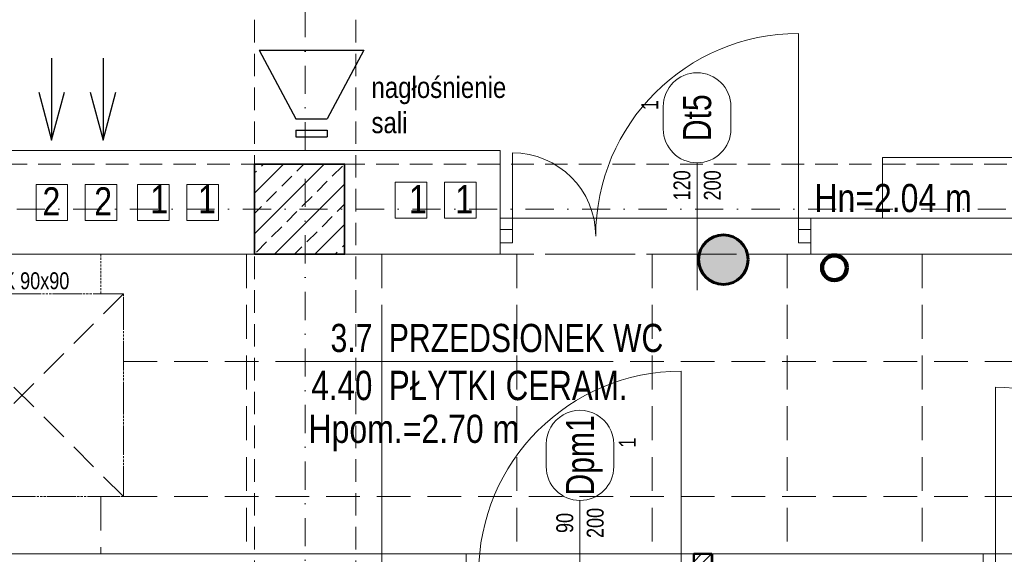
# Model space of a CAD drawing. Header units: millimetres. Extents: x -96593 to 66336, y -23969 to 7139.
# Tile 13 of 256: x -89386 to -88949, y -16509 to -16272. Entities that reach past the tile are written whole.
import ezdxf
from ezdxf.enums import TextEntityAlignment as Align

# ---------------------------------------------------------------- set-up
doc = ezdxf.new("R2010")
doc.units = ezdxf.units.MM
for name, pattern in [('DASHDOT', [1, 0.5, -0.25, 0, -0.25]), ('DASHED', [0.75, 0.5, -0.25]), ('DASHEDX2', [1.5, 1, -0.5])]:
    doc.linetypes.add(name, pattern=pattern)
for name, color, linetype, lineweight in [('BA_drz', 7, 'Continuous', 18), ('BA_KS_ist.', 34, 'Continuous', 50), ('BA_met', 7, 'Continuous', 18), ('BA_sym', 7, 'Continuous', 18), ('BA_txc', 1, 'Continuous', 18), ('BA_txs', 2, 'Continuous', 18), ('Hp', 1, 'Continuous', 18), ('mm_klimatyzacja', 94, 'Continuous', 50), ('mm_WENT_graw', 200, 'Continuous', 15), ('mm_went_opis', 7, 'Continuous', 15), ('PG_KONSTRUKCJA', 5, 'Continuous', 35), ('PG_OSIE', 1, 'DASHDOT', 18), ('PG_PODCIĄGI', 1, 'DASHED', 18), ('PG_PRZERYWANE_ŚREDNIE', 1, 'DASHEDX2', 18), ('PG_SZRAF', 1, 'Continuous', 18), ('PG_WENTYLACJA', 1, 'Continuous', 18), ('PG_WIDOKOWE_CIENKIE', 1, 'Continuous', 18), ('PG_ŚCIANY_DZIAŁOWE', 3, 'Continuous', 18), ('PG_ŚWIETLIKI', 1, 'DASHED', 18), ('WYPOSAŻENIE GARAŻU', 253, 'Continuous', 5)]:
    doc.layers.add(name, color=color, linetype=linetype, lineweight=lineweight)
doc.layers.add('BA_pom', color=6, linetype='Continuous', lineweight=18, plot=False)
doc.layers.add('PG_POMOCNICZNE', color=6, linetype='Continuous', lineweight=18, plot=False)
doc.styles.add('BIKTC', font='bikromsw.shx', dxfattribs={"width": 0.8})
doc.styles.add('BIKTS', font='bikromsw.shx', dxfattribs={"width": 0.85})
doc.styles.add('ROMANS', font='bikromsw.shx', dxfattribs={"width": 0.8})

# ---------------------------------------------------------------- blocks, each defined once
blk = doc.blocks.new('SUFIT_2_P')
at = {"layer": 'PG_PRZERYWANE_ŚREDNIE', "color": 251, "lineweight": 15, "ltscale": 15, "true_color": 0x636466}
for points in [[(9997.01, 3487.87), (10033.01, 3487.87), (10033.01, 3504.87), (11614.01, 3504.87), (11614.01, 3384.87), (11325.01, 3384.87), (11325.01, 3371.87), (10326.51, 3371.87), (10326.51, 2515.87), (10835.51, 2515.87), (10835.51, 2346.87), (9976.51, 2346.87), (9976.51, 2904.87), (10141.51, 2904.87), (10141.51, 2941.21), (10018.01, 2941.21), (10018.01, 2944.87), (9975.01, 2944.87), (9975.01, 3068.86), (10098.01, 3068.86), (10098.01, 3224.71), (9997.01, 3224.71), (9997.01, 3487.87)], [(10866.51, 3504.87), (10866.51, 3371.87)], [(10926.51, 3504.87), (10926.51, 3371.87)], [(10986.51, 3504.87), (10986.51, 3371.87)], [(11046.51, 3504.87), (11046.51, 3371.87)], [(11106.51, 3504.87), (11106.51, 3371.87)], [(11166.51, 3504.87), (11166.51, 3371.87)], [(10811.8, 3457.3), (11614.01, 3457.3)], [(10801.8, 3397.3), (10801.8, 3371.87)], [(10811.8, 3397.3), (11614.01, 3397.3)]]:
    blk.add_lwpolyline(points, dxfattribs=at)
at = {"layer": 'PG_PRZERYWANE_ŚREDNIE', "color": 251, "true_color": 0x636466}
blk.add_lwpolyline([(10801.8, 3504.87), (10801.8, 3487.3)], dxfattribs=at)
blk.add_lwpolyline([(10721.8, 3487.3), (10811.8, 3487.3), (10811.8, 3397.3), (10721.8, 3397.3)], close=True, dxfattribs=at)
blk = doc.blocks.new('A$C243F7E6F')
at = {"layer": 'PG_SZRAF'}
h = blk.add_hatch(dxfattribs=at)
h.set_pattern_fill('ANSI33', color=256, scale=2)
h.set_pattern_definition([(45, (-6891.598, -2675.306), (-8.980256, 8.980256), []), (45, (-6882.618, -2675.306), (-8.980256, 8.980256), [6.35, -3.175])])
h.paths.add_polyline_path([(0, 0), (40, 0), (40, -40), (0, -40)])
at = {"layer": 'PG_KONSTRUKCJA'}
blk.add_lwpolyline([(0, 0), (40, 0), (40, -40), (0, -40), (0, 0)], dxfattribs=at)
blk = doc.blocks.new('bikmet')
blk.add_line((0, 1.65), (0, -1.65))
at = {"style": 'ROMANS', "width": 0.8}
blk.add_attdef('NRPOM', text='', height=1, dxfattribs=at).set_placement((-0.333, 0.333), align=Align.RIGHT)
blk.add_attdef('NWAPOM', (0.25, 0.333), '', height=1, dxfattribs=at)
blk.add_attdef('PODLOGA', text='', height=1.042, dxfattribs=at).set_placement((0.25, -0.333), align=Align.TOP_LEFT)
blk = doc.blocks.new('dr1h901')
at = {"color": 0}
blk.add_line((-0.5, 0), (-0.5, 1), dxfattribs=at)
blk.add_line((0, 0.3622), (0, -0.2655))
blk.add_arc((-0.5, 0), 1, 0, 90, dxfattribs=at)
blk = doc.blocks.new('A$Cb1a75cff')
at = {"layer": 'PG_ŚWIETLIKI', "ltscale": 25}
for p, q in [((90, 90), (0, 90)), ((0, 90), (0, 0)), ((90, 90), (0, 0)), ((0, 90), (90, 0)), ((90, 0), (90, 90)), ((0, 0), (90, 0))]:
    blk.add_line(p, q, dxfattribs=at)
at = {"layer": 'Hp', "style": 'BIKTC', "width": 0.8}
blk.add_text('ŚWIETLIK 90x90', height=7.5, rotation=90, dxfattribs=at).set_placement((0.2, 35.22), align=Align.BOTTOM_CENTER)
blk = doc.blocks.new('jamb')
blk.add_lwpolyline([(-0.5, -0.5), (-0.5, 0.5), (0.5, 0.5), (0.5, -0.5)], close=True)
blk = doc.blocks.new('symdrz')
blk.add_lwpolyline([(-10, -30, -1), (-10, 30), (10, 30, -1), (10, -30)], format="xyb", close=True)
at = {"style": 'BIKTS', "width": 0.8}
blk.add_attdef('SZERDRZ', text='', height=25, dxfattribs=at).set_placement((77.15, 8.8), align=Align.CENTER)
blk.add_attdef('SYMDRZ', text='', height=25, dxfattribs=at).set_placement((0, 0), align=Align.MIDDLE)
blk.add_attdef('WYSDRZ', text='', height=25, dxfattribs=at).set_placement((77.15, -9.49), align=Align.TOP_CENTER)
blk = doc.blocks.new('A$Cb13e7735')
at = {"layer": 'WYPOSAŻENIE GARAŻU', "color": 1, "lineweight": 30}
for p, q in [((0, 38.53), (46.39, 38.53)), ((0, 38.53), (16.22, 8)), ((46.39, 38.53), (30.17, 8)), ((16.22, 8), (23.19, 8)), ((23.19, 8), (30.17, 8)), ((16.22, 3), (23.19, 3)), ((16.22, 3), (16.22, 0)), ((23.19, 3), (30.17, 3)), ((30.17, 3), (30.17, 0)), ((16.22, 0), (30.17, 0))]:
    blk.add_line(p, q, dxfattribs=at)
blk = doc.blocks.new('A$C3e5ab8de')
at = {"layer": 'PG_WIDOKOWE_CIENKIE', "color": 40, "true_color": 0xf8d731}
for points in [[(766.29, 1225.63), (780.29, 1225.63), (780.29, 1209.63), (766.29, 1209.63)], [(788.17, 1225.63), (802.17, 1225.63), (802.17, 1209.63), (788.17, 1209.63)], [(825.42, 1225.63), (811.42, 1225.63), (811.42, 1209.63), (825.42, 1209.63)], [(847.29, 1225.63), (833.29, 1225.63), (833.29, 1209.63), (847.29, 1209.63)], [(925.79, 1226.63), (939.79, 1226.63), (939.79, 1210.63), (925.79, 1210.63)], [(947.67, 1226.63), (961.67, 1226.63), (961.67, 1210.63), (947.67, 1210.63)]]:
    blk.add_lwpolyline(points, close=True, dxfattribs=at)
blk = doc.blocks.new('A$C370B491A')
at = {"layer": 'PG_WIDOKOWE_CIENKIE', "lineweight": 18}
h = blk.add_hatch(dxfattribs=at)
h.set_pattern_fill('LINE', color=252, angle=45)
h.set_pattern_definition([(45, (-9130.129, -1532.1088), (-2.245064, 2.245064), [])])
h.paths.add_polyline_path([(1942.88, 1839.76), (1942.88, 1623.76), (1934.88, 1623.76), (1934.88, 1839.76)])
at = {"layer": 'BA_drz', "color": 252}
blk.add_line((1854.38, 1980.76), (1854.38, 2017.76), dxfattribs=at)
blk.add_arc((1854.38, 1980.76), 37, 360, 90, dxfattribs=at)
at = {"layer": 'BA_met', "color": 252}
for points in [[(1762.03, 1925.19), (1885.83, 1925.19)], [(1796.38, 1925.19), (1796.38, 1779.73)]]:
    blk.add_lwpolyline(points, dxfattribs=at)
at = {"layer": 'mm_went_opis', "color": 252, "lineweight": 30}
for points in [[(1649.78, 2059.85), (1649.78, 2023.4)], [(1672.64, 2059.85), (1672.64, 2023.4)], [(1644.08, 2044.65), (1649.78, 2023.4), (1655.47, 2044.65)], [(1666.95, 2044.65), (1672.64, 2023.4), (1678.34, 2044.65)]]:
    blk.add_lwpolyline(points, dxfattribs=at)
at = {"layer": 'PG_OSIE', "color": 252, "ltscale": 25}
for points in [[(1762.38, 2784.36), (1762.38, 0)], [(605.21, 1992.76), (2885.46, 1992.76)]]:
    blk.add_lwpolyline(points, dxfattribs=at)
at = {"layer": 'PG_PODCIĄGI', "color": 252, "ltscale": 20}
for points in [[(1739.88, 2631.76), (1739.88, 157.76)], [(1784.88, 2631.76), (1784.88, 157.76)], [(833.88, 2012.76), (2687.88, 2012.76)], [(833.88, 1972.76), (2687.88, 1972.76)]]:
    blk.add_lwpolyline(points, dxfattribs=at)
at = {"layer": 'PG_POMOCNICZNE', "color": 252}
for points in [[(886.88, 2599.76), (1287.88, 2599.76), (1287.88, 2583.76), (1332.88, 2583.76), (1332.88, 2599.76), (1739.88, 2599.76), (1739.88, 2583.76), (1784.88, 2583.76), (1784.88, 2599.76), (2192.88, 2599.76), (2192.88, 2146.76), (2192.88, 1988.76), (2072.88, 1988.76), (1848.88, 1988.76), (1848.88, 2018.76), (1630.88, 2018.76), (1630.88, 1990.76), (1336.88, 1990.76), (1336.88, 2019.76), (1181.88, 2019.76)], [(1181.88, 1972.76), (1848.88, 1972.76), (1848.88, 1988.76), (1986.88, 1988.76), (1986.88, 1972.76), (2097.88, 1972.76)], [(2148.88, 1839.76), (1196.38, 1839.76), (1196.38, 983.76), (1294.38, 983.76), (1294.38, 997.76), (1384.38, 997.76), (1384.38, 983.76), (1705.38, 983.76), (1705.38, 814.76), (1646.88, 814.76), (1646.88, 792.76), (1519.88, 792.76), (1519.88, 814.76), (1074.38, 814.76)], [(2059.38, 1827.76), (2059.38, 1688.76), (2194.88, 1688.76), (2194.88, 1827.76), (2148.88, 1827.76), (2148.88, 1839.76), (2068.88, 1839.76), (2068.88, 1827.76), (2059.38, 1827.76)]]:
    blk.add_lwpolyline(points, dxfattribs=at)
at = {"layer": 'PG_WIDOKOWE_CIENKIE', "color": 252, "lineweight": 50}
blk.add_lwpolyline([(1942.88, 1839.76), (1942.88, 1623.76), (1934.88, 1623.76), (1934.88, 1839.76), (1942.88, 1839.76)], dxfattribs=at)
at = {"layer": 'PG_ŚCIANY_DZIAŁOWE', "color": 252}
for points in [[(1181.88, 2019.76), (1181.88, 1972.76), (1848.88, 1972.76), (1848.88, 2018.76), (1630.88, 2018.76), (1630.88, 1990.76), (1336.88, 1990.76), (1336.88, 2019.76), (1181.88, 2019.76)], [(1833.88, 1839.76), (1196.38, 1839.76), (1196.38, 1415.76), (1212.38, 1415.76), (1212.38, 1825.76), (1696.38, 1825.76), (1696.38, 1421.76), (1711.88, 1421.76), (1711.88, 1809.76), (1731.38, 1809.76), (1731.38, 1822.76), (1833.88, 1822.76), (1833.88, 1839.76)], [(2063.38, 1839.76), (1943.38, 1839.76), (1943.38, 1822.76), (2035.88, 1822.76), (2035.88, 1650.76), (2018.88, 1650.76), (2018.88, 1633.76), (2018.88, 1621.76), (2035.88, 1621.76), (2035.88, 1421.76), (2061.38, 1421.76), (2061.38, 1674.76), (2194.88, 1674.76)], [(2194.88, 1688.76), (2059.38, 1688.76), (2059.38, 1827.76), (2063.38, 1827.76), (2063.38, 1839.76)]]:
    blk.add_lwpolyline(points, dxfattribs=at)
blk.add_lwpolyline([(1986.88, 1988.76), (2097.88, 1988.76), (2097.88, 1972.76), (1986.88, 1972.76)], close=True, dxfattribs=at)
at = {"layer": 'BA_drz', "color": 252, "extrusion": (0, 0, -1), "xscale": 90, "yscale": 90, "zscale": 90}
blk.add_blockref('dr1h901', (-1936.38, 1980.76), dxfattribs=at)
at = {"layer": 'BA_drz', "color": 252}
for name, p, xscale, yscale, zscale in [('jamb', (1851.63, 1980.76), -5.5, 5.999999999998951, 5.5), ('jamb', (1984.13, 1980.76), -5.5, 5.999999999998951, 5.5), ('dr1h901', (1884.38, 1830.89), -90, 89.99999999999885, -90), ('dr1h901', (2108.88, 1833.76), 79.99999999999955, 79.99999999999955, -79.99999999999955)]:
    blk.add_blockref(name, p, dxfattribs=dict(at, xscale=xscale, yscale=yscale, zscale=zscale))
at = {"layer": 'BA_met', "color": 252}
ref = blk.add_blockref('bikmet', (1796.38, 1925.19), dxfattribs=dict(at, xscale=12.5, yscale=12.5, zscale=12.5))
ref.add_attrib('NRPOM', '3.7', dxfattribs={"layer": '0', "height": 12.5, "style": 'ROMANS', "width": 0.8}).set_placement((1792.22, 1929.36), align=Align.RIGHT)
ref.add_attrib('NWAPOM', 'PRZEDSIONEK WC', (1799.51, 1929.36), dxfattribs={"layer": '0', "height": 12.5, "style": 'ROMANS', "width": 0.8})
ref.add_attrib('RAREA', '4.40', dxfattribs={"layer": '0', "height": 13.021, "style": 'ROMANS', "width": 0.8}).set_placement((1792.22, 1921.03), align=Align.TOP_RIGHT)
ref.add_attrib('PODLOGA', 'PŁYTKI CERAM.', dxfattribs={"layer": '0', "height": 13.0208, "style": 'ROMANS', "width": 0.8}).set_placement((1799.51, 1921.03), align=Align.TOP_LEFT)
at = {"layer": 'BA_sym', "color": 252}
ref = blk.add_blockref('symdrz', (1936.38, 2033.35), dxfattribs=dict(at, xscale=-0.5000000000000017, yscale=0.5000000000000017, zscale=0.5000000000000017, rotation=269.999995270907))
ref.add_attrib('Symdrz', 'Dt5', dxfattribs={"height": 12.5, "rotation": 90, "style": 'BIKTS', "width": 0.8}).set_placement((1936.38, 2033.35), align=Align.MIDDLE_CENTER)
ref.add_attrib('Szerdrz', '200', dxfattribs={"layer": 'BA_txc', "height": 7.5, "rotation": 90, "style": 'BIKTS', "width": 0.8}).set_placement((1943.13, 2003.35), align=Align.MIDDLE_CENTER)
ref.add_attrib('Wysdrz', '120', dxfattribs={"layer": 'BA_txc', "height": 7.5, "rotation": 90, "style": 'BIKTS', "width": 0.8}).set_placement((1929.63, 2003.35), align=Align.MIDDLE_CENTER)
ref.add_attrib('Sztuk', '1', (1919.13, 2036.78), dxfattribs={"layer": 'BA_pom', "height": 7.5, "rotation": 90, "style": 'BIKTS', "width": 0.8})
ref = blk.add_blockref('symdrz', (1884.38, 1883.49), dxfattribs=dict(at, xscale=0.5000000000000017, yscale=0.5000000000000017, zscale=0.5000000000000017, rotation=90.00000472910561))
ref.add_attrib('Symdrz', 'Dpm1', dxfattribs={"height": 12.5, "rotation": 90, "style": 'BIKTS', "width": 0.8}).set_placement((1884.38, 1883.49), align=Align.MIDDLE_CENTER)
ref.add_attrib('Szerdrz', '90', dxfattribs={"layer": 'BA_txc', "height": 7.5, "rotation": 90, "style": 'BIKTS', "width": 0.8}).set_placement((1877.63, 1853.49), align=Align.MIDDLE_CENTER)
ref.add_attrib('Wysdrz', '200', dxfattribs={"layer": 'BA_txc', "height": 7.5, "rotation": 90, "style": 'BIKTS', "width": 0.8}).set_placement((1891.13, 1853.49), align=Align.MIDDLE_CENTER)
ref.add_attrib('Sztuk', '1', (1909.13, 1886.92), dxfattribs={"layer": 'BA_pom', "height": 7.5, "rotation": 90, "style": 'BIKTS', "width": 0.8})
at = {"layer": 'PG_KONSTRUKCJA', "color": 252}
blk.add_blockref('A$C243F7E6F', (1739.88, 2012.76), dxfattribs=at)
at = {"layer": 'PG_PRZERYWANE_ŚREDNIE', "color": 252}
blk.add_blockref('SUFIT_2_P', (-9130.13, -1532.11), dxfattribs=at)
at = {"layer": 'PG_WENTYLACJA', "color": 252}
blk.add_blockref('A$C3e5ab8de', (876.56, 778.13), dxfattribs=at)
at = {"layer": 'PG_WIDOKOWE_CIENKIE', "color": 252, "lineweight": 30}
blk.add_blockref('A$Cb13e7735', (1741.98, 2024.84), dxfattribs=at)
at = {"layer": 'PG_ŚWIETLIKI', "color": 252, "rotation": 270}
blk.add_blockref('A$Cb1a75cff', (1591.67, 1955.19), dxfattribs=at)
at = {"layer": 'BA_txs', "color": 252, "style": 'BIKTS', "width": 0.85}
for s, p in [('Hn=2.04 m', (1988.46, 1991.47)), ('Hpom.=2.70 m', (1763.84, 1889.02))]:
    blk.add_text(s, height=12.5, dxfattribs=at).set_placement(p)
at = {"layer": 'BA_txs', "color": 252, "insert": (1791.81, 2051.51), "char_height": 9.375, "width": 793.7526, "attachment_point": 1, "style": 'BIKTS'}
blk.add_mtext('nagłośnienie\\Psali', dxfattribs=at)
at = {"layer": 'mm_went_opis', "color": 252, "lineweight": 30, "style": 'BIKTS', "width": 0.85}
for s, p in [('2', (1645.73, 1989.99)), ('2', (1668.71, 1989.99)), ('1', (1693.61, 1990.95)), ('1', (1714.81, 1990.95)), ('1', (1808.45, 1990.95)), ('1', (1829.04, 1990.95))]:
    blk.add_text(s, height=12.5, dxfattribs=at).set_placement(p)
blk = doc.blocks.new('A$C6e2b8caa')
at = {"layer": 'BA_KS_ist.', "color": 51, "linetype": 'Continuous', "lineweight": 140, "ltscale": 25, "true_color": 0xf7f281}
blk.add_circle((1175, -30), 5.5, dxfattribs=at)

msp = doc.modelspace()

# ---------------------------------------------------------------- hatches: boundary and pattern name
at = {"layer": 'mm_went_opis', "lineweight": 60}
h = msp.add_hatch(color=4, dxfattribs=at)
h.dxf.hatch_style = 1
h.paths.add_polyline_path([(-89085.32, -16378.07, 0.00845), (-89085.32, -16378.45), (-89063.33, -16378.45, 0.00845), (-89063.32, -16378.07, 1)])
h.paths.add_polyline_path([(-89063.33, -16378.45), (-89085.32, -16378.45, 0.966758)])

# ---------------------------------------------------------------- linework, layer by layer
at = {"layer": 'mm_klimatyzacja', "color": 3, "linetype": 'Continuous', "lineweight": 20, "ltscale": 50}
msp.add_lwpolyline([(-88918.95, -16359.66), (-89002.95, -16359.66), (-89002.95, -16332.66), (-88918.95, -16332.66)], close=True, dxfattribs=at)
at = {"layer": 'mm_went_opis', "color": 4, "lineweight": 60}
msp.add_circle((-89073.61, -16378.05), 11, dxfattribs=at)

# ---------------------------------------------------------------- block references
at = {"layer": 'mm_WENT_graw', "color": 2, "lineweight": 60}
msp.add_blockref('A$C370B491A', (-91021.66, -18348.42), dxfattribs=at)
at = {"layer": 'mm_went_opis', "lineweight": 60}
msp.add_blockref('A$C6e2b8caa', (-90199.28, -16351.66), dxfattribs=at)

doc.saveas('drawing.dxf')
